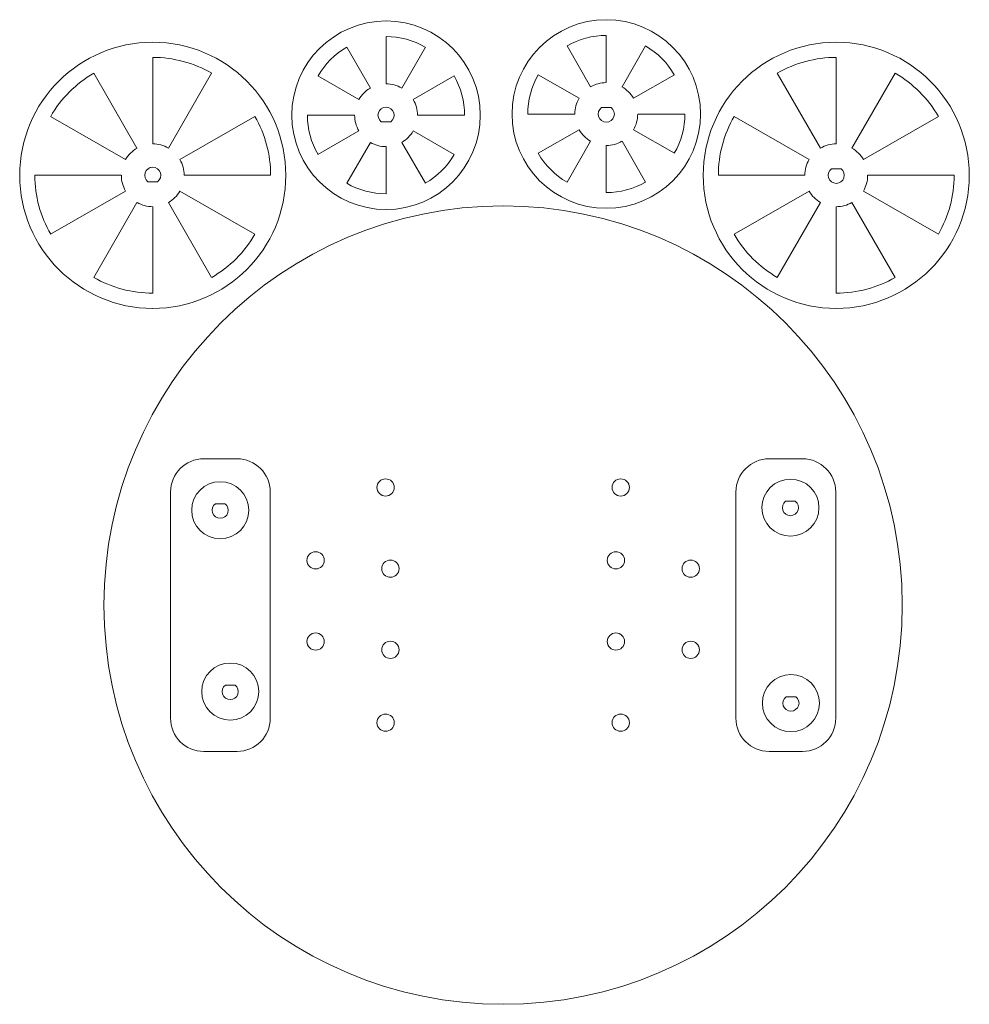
# Model space of a CAD drawing. Header units: inches. Extents: x 0.1 to 14.4, y 0.1 to 14.9.
import ezdxf

# ---------------------------------------------------------------- set-up
doc = ezdxf.new("R2010")
doc.units = ezdxf.units.IN
doc.header["$MEASUREMENT"] = 0

msp = doc.modelspace()

# ---------------------------------------------------------------- linework, layer by layer
at = {"color": 7, "linetype": 'Continuous', "lineweight": 15}
for p, q in [((5.629, 13.948), (5.629, 14.656)), ((8.94, 13.966), (8.94, 14.675)), ((8.35, 14.516), (8.704, 13.903)), ((9.531, 14.516), (9.177, 13.903)), ((5.039, 14.498), (5.393, 13.884)), ((6.22, 14.498), (5.865, 13.884)), ((2.122, 13.045), (2.122, 14.344)), ((12.397, 13.045), (12.397, 14.344)), ((1.236, 14.107), (1.885, 12.981)), ((3.007, 14.107), (2.358, 12.981)), ((5.22, 13.711), (4.606, 14.066)), ((6.038, 13.711), (6.652, 14.066)), ((8.531, 13.73), (7.917, 14.084)), ((9.35, 13.73), (9.963, 14.084)), ((11.511, 14.107), (12.161, 12.981)), ((13.283, 14.107), (12.633, 12.981)), ((4.448, 13.475), (5.157, 13.475)), ((6.81, 13.475), (6.102, 13.475)), ((7.759, 13.493), (8.468, 13.493)), ((9.012, 13.59), (8.868, 13.59)), ((10.121, 13.493), (9.413, 13.493)), ((1.712, 12.808), (0.587, 13.458)), ((2.531, 12.808), (3.656, 13.458)), ((5.701, 13.378), (5.557, 13.378)), ((11.988, 12.808), (10.863, 13.458)), ((12.806, 12.808), (13.932, 13.458)), ((5.22, 13.239), (4.606, 12.885)), ((6.038, 13.239), (6.652, 12.885)), ((8.531, 13.257), (7.917, 12.903)), ((9.35, 13.257), (9.963, 12.903)), ((5.039, 12.452), (5.393, 13.066)), ((6.22, 12.452), (5.865, 13.066)), ((8.35, 12.471), (8.704, 13.084)), ((9.531, 12.471), (9.177, 13.084)), ((5.629, 13.003), (5.629, 12.294)), ((8.94, 13.021), (8.94, 12.312)), ((12.469, 12.669), (12.325, 12.669)), ((0.35, 12.572), (1.649, 12.572)), ((2.194, 12.475), (2.049, 12.475)), ((3.893, 12.572), (2.594, 12.572)), ((10.626, 12.572), (11.925, 12.572)), ((14.169, 12.572), (12.87, 12.572)), ((1.712, 12.336), (0.587, 11.686)), ((2.531, 12.336), (3.656, 11.686)), ((11.988, 12.336), (10.863, 11.686)), ((12.806, 12.336), (13.932, 11.686)), ((1.236, 11.038), (1.885, 12.163)), ((3.007, 11.038), (2.358, 12.163)), ((11.511, 11.038), (12.161, 12.163)), ((13.283, 11.038), (12.633, 12.163)), ((2.122, 12.1), (2.122, 10.801)), ((12.397, 12.1), (12.397, 10.801)), ((3.389, 8.312), (2.889, 8.312)), ((11.389, 8.312), (11.889, 8.312)), ((2.389, 7.812), (2.389, 4.412)), ((3.889, 4.412), (3.889, 7.812)), ((10.889, 4.412), (10.889, 7.812)), ((12.389, 7.812), (12.389, 4.412)), ((3.208, 7.634), (3.063, 7.634)), ((11.78, 7.674), (11.635, 7.674)), ((3.359, 4.91), (3.214, 4.91)), ((11.789, 4.735), (11.643, 4.735)), ((2.889, 3.912), (3.389, 3.912)), ((11.889, 3.912), (11.389, 3.912))]:
    msp.add_line(p, q, dxfattribs=at)
for centre, radius in [((5.629, 13.475), 1.417), ((8.94, 13.493), 1.417), ((2.122, 12.572), 2), ((12.397, 12.572), 2), ((7.389, 6.112), 6), ((5.622, 7.88), 0.13), ((9.157, 7.88), 0.13), ((11.708, 7.577), 0.429), ((3.136, 7.538), 0.429), ((4.57, 6.785), 0.13), ((9.084, 6.785), 0.13), ((5.695, 6.66), 0.13), ((10.209, 6.66), 0.13), ((4.57, 5.565), 0.13), ((9.084, 5.565), 0.13), ((5.695, 5.44), 0.13), ((10.209, 5.44), 0.13), ((3.287, 4.813), 0.429), ((11.716, 4.639), 0.429), ((5.622, 4.345), 0.13), ((9.157, 4.345), 0.13)]:
    msp.add_circle(centre, radius, dxfattribs=at)
for centre, radius, start, end in [((5.629, 13.475), 1.181, 60, 90), ((8.94, 13.493), 1.181, 90, 120), ((8.94, 13.493), 1.181, 30, 60), ((5.629, 13.475), 1.181, 120, 150), ((2.122, 12.572), 1.772, 60, 90), ((12.397, 12.572), 1.772, 90, 120), ((2.122, 12.572), 1.772, 120, 150), ((5.629, 13.475), 1.181, 0, 30), ((8.94, 13.493), 1.181, 150, 180), ((12.397, 12.572), 1.772, 30, 60), ((5.629, 13.475), 0.472, 60, 90), ((8.94, 13.493), 0.472, 90, 120), ((5.629, 13.475), 0.472, 120, 150), ((8.94, 13.493), 0.472, 30, 60), ((5.629, 13.475), 0.472, 0, 30), ((8.94, 13.493), 0.472, 150, 180), ((5.629, 13.475), 1.181, 180, 210), ((5.629, 13.475), 0.472, 180, 210), ((5.629, 13.475), 0.121, 306.6341, 233.3659), ((8.94, 13.493), 0.121, 126.6341, 53.3659), ((8.94, 13.493), 0.472, 330, 360), ((8.94, 13.493), 1.181, 330, 0), ((2.122, 12.572), 1.772, 0, 30), ((12.397, 12.572), 1.772, 150, 180), ((5.629, 13.475), 0.472, 300, 330), ((8.94, 13.493), 0.472, 210, 240), ((2.122, 12.572), 0.472, 60, 90), ((5.629, 13.475), 0.472, 240, 270), ((8.94, 13.493), 0.472, 270, 300), ((12.397, 12.572), 0.472, 90, 120), ((2.122, 12.572), 0.472, 120, 150), ((5.629, 13.475), 1.181, 300, 330), ((8.94, 13.493), 1.181, 210, 240), ((12.397, 12.572), 0.472, 30, 60), ((2.122, 12.572), 0.472, 0, 30), ((12.397, 12.572), 0.472, 150, 180), ((2.122, 12.572), 0.121, 306.6341, 233.3659), ((12.397, 12.572), 0.121, 126.6341, 53.3659), ((2.122, 12.572), 1.772, 180, 210), ((2.122, 12.572), 0.472, 180, 210), ((5.629, 13.475), 1.181, 240, 270), ((8.94, 13.493), 1.181, 270, 300), ((12.397, 12.572), 0.472, 330, 360), ((12.397, 12.572), 1.772, 330, 0), ((2.122, 12.572), 0.472, 300, 330), ((12.397, 12.572), 0.472, 210, 240), ((2.122, 12.572), 0.472, 240, 270), ((12.397, 12.572), 0.472, 270, 300), ((2.122, 12.572), 1.772, 300, 330), ((12.397, 12.572), 1.772, 210, 240), ((2.122, 12.572), 1.772, 240, 270), ((12.397, 12.572), 1.772, 270, 300), ((2.889, 7.812), 0.5, 90, 180), ((3.389, 7.812), 0.5, 0, 90), ((11.389, 7.812), 0.5, 90, 180), ((11.889, 7.812), 0.5, 0, 90), ((3.136, 7.538), 0.121, 126.8823, 53.1177), ((11.708, 7.577), 0.121, 126.8823, 53.1177), ((3.287, 4.813), 0.121, 126.8823, 53.1177), ((11.716, 4.639), 0.121, 126.8823, 53.1177), ((2.889, 4.412), 0.5, 180, 270), ((3.389, 4.412), 0.5, 270, 0), ((11.389, 4.412), 0.5, 180, 270), ((11.889, 4.412), 0.5, 270, 0)]:
    msp.add_arc(centre, radius, start, end, dxfattribs=at)

doc.saveas('drawing.dxf')
